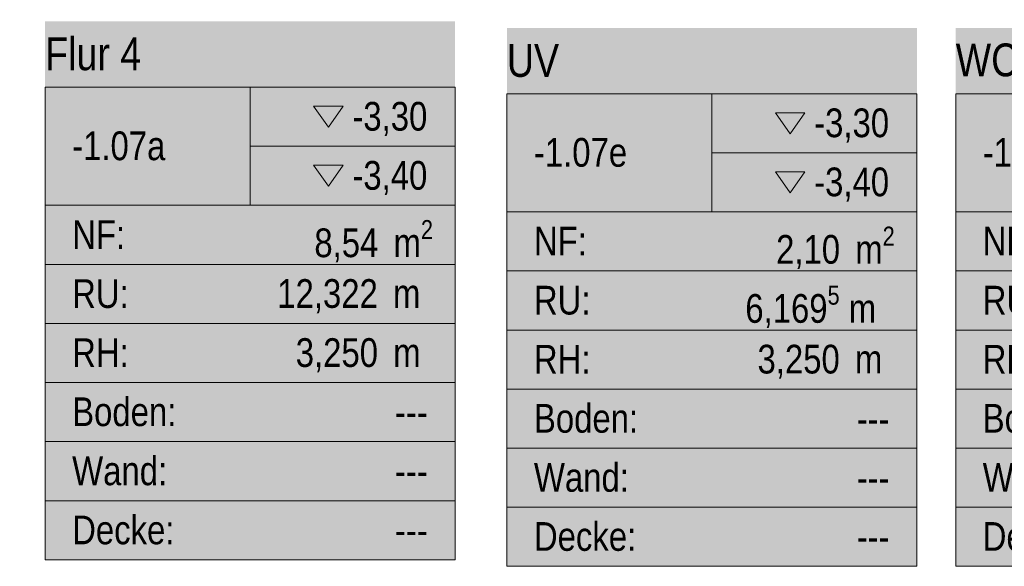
# Model space of a CAD drawing. Header units: metres. Extents: x -80 to 1923, y -189 to 69.
# Tile 27 of 149: x 54.35 to 60.35, y 52.09 to 55.43. Entities that reach past the tile are written whole.
import ezdxf
from ezdxf.enums import TextEntityAlignment as Align

# ---------------------------------------------------------------- set-up
doc = ezdxf.new("R2010")
doc.units = ezdxf.units.M
doc.header["$MEASUREMENT"] = 0
doc.layers.add('80 Raum', color=7, linetype='Continuous')
doc.layers.add('Neubau_80 Raum', color=7, linetype='Continuous')
doc.styles.add('ERSTELLTER_STIL_1', font='ARIALN.TTF')
doc.styles.add('ERSTELLTER_STIL_2', font='ARIALN.TTF')

# ---------------------------------------------------------------- blocks, each defined once
blk = doc.blocks.new('WC Unisex 1_-1.07c_12_2', base_point=(27.0292, 33.1366))
at = {"layer": 'Neubau_80 Raum', "linetype": 'Continuous', "lineweight": 0, "true_color": 0x272a1c}
blk.add_hatch(color=250, dxfattribs=at).paths.add_polyline_path([(60.0557, 52.0918), (62.5557, 52.0918), (62.5557, 55.3756), (60.0557, 55.3756)])
at = {"layer": 'Neubau_80 Raum', "linetype": 'Continuous', "lineweight": 0, "true_color": 0x000000}
blk.add_hatch(color=18, dxfattribs=at).paths.add_polyline_path([(61.6927, 54.4974), (61.7828, 54.37), (61.8728, 54.4974)])
at = {"layer": 'Neubau_80 Raum', "color": 7, "linetype": 'Continuous', "lineweight": 13}
for p, q in [((62.5557, 54.9741), (60.0557, 54.9741)), ((60.0557, 54.9741), (60.0557, 52.0918)), ((60.0557, 54.9741), (62.5557, 54.9741)), ((60.0557, 54.2536), (60.0557, 54.9741)), ((61.3057, 54.9741), (61.3057, 54.2536)), ((62.5557, 52.0918), (62.5557, 54.9741)), ((62.5557, 54.9741), (62.5557, 54.2536)), ((61.3057, 54.6139), (62.5557, 54.6139)), ((62.5557, 54.2536), (60.0557, 54.2536)), ((60.0557, 54.2536), (62.5557, 54.2536)), ((60.0557, 53.8933), (60.0557, 54.2536)), ((62.5557, 54.2536), (62.5557, 53.8933)), ((62.5557, 53.8933), (60.0557, 53.8933)), ((60.0557, 53.8933), (62.5557, 53.8933)), ((60.0557, 53.533), (60.0557, 53.8933)), ((62.5557, 53.8933), (62.5557, 53.533)), ((62.5557, 53.533), (60.0557, 53.533)), ((60.0557, 53.533), (62.5557, 53.533)), ((60.0557, 53.1727), (60.0557, 53.533)), ((62.5557, 53.533), (62.5557, 53.1727)), ((62.5557, 53.1727), (60.0557, 53.1727)), ((60.0557, 53.1727), (62.5557, 53.1727)), ((60.0557, 52.8124), (60.0557, 53.1727)), ((62.5557, 53.1727), (62.5557, 52.8124)), ((62.5557, 52.8124), (60.0557, 52.8124)), ((60.0557, 52.8124), (62.5557, 52.8124)), ((60.0557, 52.4521), (60.0557, 52.8124)), ((62.5557, 52.8124), (62.5557, 52.4521)), ((62.5557, 52.4521), (60.0557, 52.4521)), ((60.0557, 52.4521), (62.5557, 52.4521)), ((60.0557, 52.0918), (60.0557, 52.4521)), ((62.5557, 52.4521), (62.5557, 52.0918)), ((60.0557, 52.0918), (62.5557, 52.0918)), ((62.5557, 52.0918), (60.0557, 52.0918))]:
    blk.add_line(p, q, dxfattribs=at)
at = {"layer": 'Neubau_80 Raum', "color": 7, "linetype": 'Continuous', "lineweight": 13, "flags": 128}
for points in [[(61.6927, 54.8577), (61.7828, 54.7303), (61.8728, 54.8577)], [(61.6927, 54.4974), (61.7828, 54.37), (61.8728, 54.4974)]]:
    blk.add_lwpolyline(points, close=True, dxfattribs=at)
at = {"layer": 'Neubau_80 Raum', "color": 7, "lineweight": 13, "char_height": 0.175, "attachment_point": 1, "style": 'ERSTELLTER_STIL_2'}
for s, insert in [('\\A1;{\\pql;\\pt0,0.05;\\fArial Narrow|b0|i0|c0|p0;\\W1.000000;-3,30\\fArial Narrow|b0|i0|c0|p0;\\W1.000000;\\A1{\\H.66x;\\S^  ;}\\fArial Narrow|b0|i0|c0|p0;\\W1.000000;\\fArial Narrow|b0|i0|c0|p0;\\W1.000000;\\A1{\\H.66x;\\S^  ;}}', (61.9292, 54.8841)), ('\\A1;{\\pql;\\pt0,0.05;\\fArial Narrow|b0|i0|c0|p0;\\W1.000000;-3,40\\fArial Narrow|b0|i0|c0|p0;\\W1.000000;\\A1{\\H.66x;\\S^  ;}\\fArial Narrow|b0|i0|c0|p0;\\W1.000000;\\fArial Narrow|b0|i0|c0|p0;\\W1.000000;\\A1{\\H.66x;\\S^  ;}}', (61.9292, 54.5238)), ('\\A1;{\\pql;\\pt0,0.05;\\fArial Narrow|b0|i0|c0|p0;\\W1.000000;2,34\\fArial Narrow|b0|i0|c0|p0;\\W1.000000;\\A1{\\H.66x;\\S^  ;}\\fArial Narrow|b0|i0|c0|p0;\\W1.000000; m\\fArial Narrow|b0|i0|c0|p0;\\W1.000000;\\A1{\\H.66x;\\S2^  ;}}', (61.6971, 54.1635)), ('\\A1;{\\pql;\\pt0,0.05;\\fArial Narrow|b0|i0|c0|p0;\\W1.000000;6,403\\fArial Narrow|b0|i0|c0|p0;\\W1.000000;\\A1{\\H.66x;\\S5^  ;}\\fArial Narrow|b0|i0|c0|p0;\\W1.000000; m\\fArial Narrow|b0|i0|c0|p0;\\W1.000000;\\A1{\\H.66x;\\S^  ;}}', (61.5094, 53.8032)), ('\\A1;{\\pql;\\pt0,0.05;\\fArial Narrow|b0|i0|c0|p0;\\W1.000000;3,250\\fArial Narrow|b0|i0|c0|p0;\\W1.000000;\\A1{\\H.66x;\\S^  ;}\\fArial Narrow|b0|i0|c0|p0;\\W1.000000; m\\fArial Narrow|b0|i0|c0|p0;\\W1.000000;\\A1{\\H.66x;\\S^  ;}}', (61.5837, 53.4429))]:
    blk.add_mtext(s, dxfattribs=dict(at, insert=insert))
at = {"layer": 'Neubau_80 Raum', "color": 7, "lineweight": 13}
for tag, height, style, p in [('DUMMY_850', 0.2, 'ERSTELLTER_STIL_1', (62.391, 55.3396)), ('ROOM_NAME', 0.2, 'ERSTELLTER_STIL_1', (60.0557, 55.2804)), ('ROOM_NUMBER', 0.175, 'ERSTELLTER_STIL_2', (60.2204, 54.7039)), ('measuredNetAreaCode', 0.175, 'ERSTELLTER_STIL_2', (60.2204, 54.1628)), ('perimeterCode', 0.175, 'ERSTELLTER_STIL_2', (60.2204, 53.8025)), ('ceilingHeightCode', 0.175, 'ERSTELLTER_STIL_2', (60.2204, 53.4422)), ('measuredAreaCode', 0.175, 'ERSTELLTER_STIL_2', (60.2204, 53.0819)), ('DUMMY_851_0', 0.175, 'ERSTELLTER_STIL_2', (62.1887, 53.08)), ('DUMMY_852', 0.175, 'ERSTELLTER_STIL_2', (60.2204, 52.7216)), ('DUMMY_851_1', 0.175, 'ERSTELLTER_STIL_2', (62.1887, 52.7197)), ('DUMMY_853', 0.175, 'ERSTELLTER_STIL_2', (60.2204, 52.3613)), ('DUMMY_851_2', 0.175, 'ERSTELLTER_STIL_2', (62.1887, 52.3594))]:
    blk.add_attdef(tag, text='', height=height, dxfattribs=dict(at, style=style)).set_placement(p, align=Align.TOP_LEFT)
blk = doc.blocks.new('Flur 4_-1.07a_15_2', base_point=(28.1091, 31.0674))
at = {"layer": 'Neubau_80 Raum', "linetype": 'Continuous', "lineweight": 0, "true_color": 0x272a1c}
blk.add_hatch(color=250, dxfattribs=at).paths.add_polyline_path([(54.5037, 52.1318), (57.0037, 52.1318), (57.0037, 55.4156), (54.5037, 55.4156)])
at = {"layer": 'Neubau_80 Raum', "linetype": 'Continuous', "lineweight": 0, "true_color": 0x000000}
blk.add_hatch(color=18, dxfattribs=at).paths.add_polyline_path([(56.1407, 54.5374), (56.2308, 54.41), (56.3209, 54.5374)])
at = {"layer": 'Neubau_80 Raum', "color": 7, "linetype": 'Continuous', "lineweight": 13}
for p, q in [((57.0037, 55.0142), (54.5037, 55.0142)), ((54.5037, 55.0142), (54.5037, 52.1318)), ((54.5037, 55.0142), (57.0037, 55.0142)), ((54.5037, 54.2936), (54.5037, 55.0142)), ((55.7537, 55.0142), (55.7537, 54.2936)), ((57.0037, 52.1318), (57.0037, 55.0142)), ((57.0037, 55.0142), (57.0037, 54.2936)), ((55.7537, 54.6539), (57.0037, 54.6539)), ((57.0037, 54.2936), (54.5037, 54.2936)), ((54.5037, 54.2936), (57.0037, 54.2936)), ((54.5037, 53.9333), (54.5037, 54.2936)), ((57.0037, 54.2936), (57.0037, 53.9333)), ((57.0037, 53.9333), (54.5037, 53.9333)), ((54.5037, 53.9333), (57.0037, 53.9333)), ((54.5037, 53.573), (54.5037, 53.9333)), ((57.0037, 53.9333), (57.0037, 53.573)), ((57.0037, 53.573), (54.5037, 53.573)), ((54.5037, 53.573), (57.0037, 53.573)), ((54.5037, 53.2127), (54.5037, 53.573)), ((57.0037, 53.573), (57.0037, 53.2127)), ((57.0037, 53.2127), (54.5037, 53.2127)), ((54.5037, 53.2127), (57.0037, 53.2127)), ((54.5037, 52.8524), (54.5037, 53.2127)), ((57.0037, 53.2127), (57.0037, 52.8524)), ((57.0037, 52.8524), (54.5037, 52.8524)), ((54.5037, 52.8524), (57.0037, 52.8524)), ((54.5037, 52.4921), (54.5037, 52.8524)), ((57.0037, 52.8524), (57.0037, 52.4921)), ((57.0037, 52.4921), (54.5037, 52.4921)), ((54.5037, 52.4921), (57.0037, 52.4921)), ((54.5037, 52.1318), (54.5037, 52.4921)), ((57.0037, 52.4921), (57.0037, 52.1318)), ((54.5037, 52.1318), (57.0037, 52.1318)), ((57.0037, 52.1318), (54.5037, 52.1318))]:
    blk.add_line(p, q, dxfattribs=at)
at = {"layer": 'Neubau_80 Raum', "color": 7, "linetype": 'Continuous', "lineweight": 13, "flags": 128}
for points in [[(56.1407, 54.8977), (56.2308, 54.7703), (56.3209, 54.8977)], [(56.1407, 54.5374), (56.2308, 54.41), (56.3209, 54.5374)]]:
    blk.add_lwpolyline(points, close=True, dxfattribs=at)
at = {"layer": 'Neubau_80 Raum', "color": 7, "lineweight": 13, "char_height": 0.175, "attachment_point": 1, "style": 'ERSTELLTER_STIL_2'}
for s, insert in [('\\A1;{\\pql;\\pt0,0.05;\\fArial Narrow|b0|i0|c0|p0;\\W1.000000;-3,30\\fArial Narrow|b0|i0|c0|p0;\\W1.000000;\\A1{\\H.66x;\\S^  ;}\\fArial Narrow|b0|i0|c0|p0;\\W1.000000;\\fArial Narrow|b0|i0|c0|p0;\\W1.000000;\\A1{\\H.66x;\\S^  ;}}', (56.3772, 54.9241)), ('\\A1;{\\pql;\\pt0,0.05;\\fArial Narrow|b0|i0|c0|p0;\\W1.000000;-3,40\\fArial Narrow|b0|i0|c0|p0;\\W1.000000;\\A1{\\H.66x;\\S^  ;}\\fArial Narrow|b0|i0|c0|p0;\\W1.000000;\\fArial Narrow|b0|i0|c0|p0;\\W1.000000;\\A1{\\H.66x;\\S^  ;}}', (56.3772, 54.5638)), ('\\A1;{\\pql;\\pt0,0.05;\\fArial Narrow|b0|i0|c0|p0;\\W1.000000;8,54\\fArial Narrow|b0|i0|c0|p0;\\W1.000000;\\A1{\\H.66x;\\S^  ;}\\fArial Narrow|b0|i0|c0|p0;\\W1.000000; m\\fArial Narrow|b0|i0|c0|p0;\\W1.000000;\\A1{\\H.66x;\\S2^  ;}}', (56.1452, 54.2035)), ('\\A1;{\\pql;\\pt0,0.05;\\fArial Narrow|b0|i0|c0|p0;\\W1.000000;12,322\\fArial Narrow|b0|i0|c0|p0;\\W1.000000;\\A1{\\H.66x;\\S^  ;}\\fArial Narrow|b0|i0|c0|p0;\\W1.000000; m\\fArial Narrow|b0|i0|c0|p0;\\W1.000000;\\A1{\\H.66x;\\S^  ;}}', (55.9191, 53.8432)), ('\\A1;{\\pql;\\pt0,0.05;\\fArial Narrow|b0|i0|c0|p0;\\W1.000000;3,250\\fArial Narrow|b0|i0|c0|p0;\\W1.000000;\\A1{\\H.66x;\\S^  ;}\\fArial Narrow|b0|i0|c0|p0;\\W1.000000; m\\fArial Narrow|b0|i0|c0|p0;\\W1.000000;\\A1{\\H.66x;\\S^  ;}}', (56.0317, 53.4829))]:
    blk.add_mtext(s, dxfattribs=dict(at, insert=insert))
at = {"layer": 'Neubau_80 Raum', "color": 7, "lineweight": 13}
for tag, height, style, p in [('DUMMY_850', 0.2, 'ERSTELLTER_STIL_1', (56.839, 55.3796)), ('ROOM_NAME', 0.2, 'ERSTELLTER_STIL_1', (54.5037, 55.3177)), ('ROOM_NUMBER', 0.175, 'ERSTELLTER_STIL_2', (54.6684, 54.7439)), ('measuredNetAreaCode', 0.175, 'ERSTELLTER_STIL_2', (54.6684, 54.2028)), ('perimeterCode', 0.175, 'ERSTELLTER_STIL_2', (54.6684, 53.8425)), ('ceilingHeightCode', 0.175, 'ERSTELLTER_STIL_2', (54.6684, 53.4822)), ('measuredAreaCode', 0.175, 'ERSTELLTER_STIL_2', (54.6684, 53.1219)), ('DUMMY_851_0', 0.175, 'ERSTELLTER_STIL_2', (56.6367, 53.12)), ('DUMMY_852', 0.175, 'ERSTELLTER_STIL_2', (54.6684, 52.7616)), ('DUMMY_851_1', 0.175, 'ERSTELLTER_STIL_2', (56.6367, 52.7598)), ('DUMMY_853', 0.175, 'ERSTELLTER_STIL_2', (54.6684, 52.4013)), ('DUMMY_851_2', 0.175, 'ERSTELLTER_STIL_2', (56.6367, 52.3995))]:
    blk.add_attdef(tag, text='', height=height, dxfattribs=dict(at, style=style)).set_placement(p, align=Align.TOP_LEFT)
blk = doc.blocks.new('UV_-1.07e_16_2', base_point=(28.4659, 34.0639))
at = {"layer": 'Neubau_80 Raum', "linetype": 'Continuous', "lineweight": 0, "true_color": 0x272a1c}
blk.add_hatch(color=250, dxfattribs=at).paths.add_polyline_path([(57.3191, 52.0918), (59.8191, 52.0918), (59.8191, 55.3756), (57.3191, 55.3756)])
at = {"layer": 'Neubau_80 Raum', "linetype": 'Continuous', "lineweight": 0, "true_color": 0x000000}
blk.add_hatch(color=18, dxfattribs=at).paths.add_polyline_path([(58.9562, 54.4974), (59.0462, 54.37), (59.1363, 54.4974)])
at = {"layer": 'Neubau_80 Raum', "color": 7, "linetype": 'Continuous', "lineweight": 13}
for p, q in [((59.8191, 54.9741), (57.3191, 54.9741)), ((57.3191, 54.9741), (57.3191, 52.0918)), ((57.3191, 54.9741), (59.8191, 54.9741)), ((57.3191, 54.2536), (57.3191, 54.9741)), ((58.5691, 54.9741), (58.5691, 54.2536)), ((59.8191, 52.0918), (59.8191, 54.9741)), ((59.8191, 54.9741), (59.8191, 54.2536)), ((58.5691, 54.6139), (59.8191, 54.6139)), ((59.8191, 54.2536), (57.3191, 54.2536)), ((57.3191, 54.2536), (59.8191, 54.2536)), ((57.3191, 53.8933), (57.3191, 54.2536)), ((59.8191, 54.2536), (59.8191, 53.8933)), ((59.8191, 53.8933), (57.3191, 53.8933)), ((57.3191, 53.8933), (59.8191, 53.8933)), ((57.3191, 53.533), (57.3191, 53.8933)), ((59.8191, 53.8933), (59.8191, 53.533)), ((59.8191, 53.533), (57.3191, 53.533)), ((57.3191, 53.533), (59.8191, 53.533)), ((57.3191, 53.1727), (57.3191, 53.533)), ((59.8191, 53.533), (59.8191, 53.1727)), ((59.8191, 53.1727), (57.3191, 53.1727)), ((57.3191, 53.1727), (59.8191, 53.1727)), ((57.3191, 52.8124), (57.3191, 53.1727)), ((59.8191, 53.1727), (59.8191, 52.8124)), ((59.8191, 52.8124), (57.3191, 52.8124)), ((57.3191, 52.8124), (59.8191, 52.8124)), ((57.3191, 52.4521), (57.3191, 52.8124)), ((59.8191, 52.8124), (59.8191, 52.4521)), ((59.8191, 52.4521), (57.3191, 52.4521)), ((57.3191, 52.4521), (59.8191, 52.4521)), ((57.3191, 52.0918), (57.3191, 52.4521)), ((59.8191, 52.4521), (59.8191, 52.0918)), ((57.3191, 52.0918), (59.8191, 52.0918)), ((59.8191, 52.0918), (57.3191, 52.0918))]:
    blk.add_line(p, q, dxfattribs=at)
at = {"layer": 'Neubau_80 Raum', "color": 7, "linetype": 'Continuous', "lineweight": 13, "flags": 128}
for points in [[(58.9562, 54.8577), (59.0462, 54.7303), (59.1363, 54.8577)], [(58.9562, 54.4974), (59.0462, 54.37), (59.1363, 54.4974)]]:
    blk.add_lwpolyline(points, close=True, dxfattribs=at)
at = {"layer": 'Neubau_80 Raum', "color": 7, "lineweight": 13, "char_height": 0.175, "attachment_point": 1, "style": 'ERSTELLTER_STIL_2'}
for s, insert in [('\\A1;{\\pql;\\pt0,0.05;\\fArial Narrow|b0|i0|c0|p0;\\W1.000000;-3,30\\fArial Narrow|b0|i0|c0|p0;\\W1.000000;\\A1{\\H.66x;\\S^  ;}\\fArial Narrow|b0|i0|c0|p0;\\W1.000000;\\fArial Narrow|b0|i0|c0|p0;\\W1.000000;\\A1{\\H.66x;\\S^  ;}}', (59.1927, 54.8841)), ('\\A1;{\\pql;\\pt0,0.05;\\fArial Narrow|b0|i0|c0|p0;\\W1.000000;-3,40\\fArial Narrow|b0|i0|c0|p0;\\W1.000000;\\A1{\\H.66x;\\S^  ;}\\fArial Narrow|b0|i0|c0|p0;\\W1.000000;\\fArial Narrow|b0|i0|c0|p0;\\W1.000000;\\A1{\\H.66x;\\S^  ;}}', (59.1927, 54.5238)), ('\\A1;{\\pql;\\pt0,0.05;\\fArial Narrow|b0|i0|c0|p0;\\W1.000000;2,10\\fArial Narrow|b0|i0|c0|p0;\\W1.000000;\\A1{\\H.66x;\\S^  ;}\\fArial Narrow|b0|i0|c0|p0;\\W1.000000; m\\fArial Narrow|b0|i0|c0|p0;\\W1.000000;\\A1{\\H.66x;\\S2^  ;}}', (58.9606, 54.1635)), ('\\A1;{\\pql;\\pt0,0.05;\\fArial Narrow|b0|i0|c0|p0;\\W1.000000;6,169\\fArial Narrow|b0|i0|c0|p0;\\W1.000000;\\A1{\\H.66x;\\S5^  ;}\\fArial Narrow|b0|i0|c0|p0;\\W1.000000; m\\fArial Narrow|b0|i0|c0|p0;\\W1.000000;\\A1{\\H.66x;\\S^  ;}}', (58.7728, 53.8032)), ('\\A1;{\\pql;\\pt0,0.05;\\fArial Narrow|b0|i0|c0|p0;\\W1.000000;3,250\\fArial Narrow|b0|i0|c0|p0;\\W1.000000;\\A1{\\H.66x;\\S^  ;}\\fArial Narrow|b0|i0|c0|p0;\\W1.000000; m\\fArial Narrow|b0|i0|c0|p0;\\W1.000000;\\A1{\\H.66x;\\S^  ;}}', (58.8472, 53.4429))]:
    blk.add_mtext(s, dxfattribs=dict(at, insert=insert))
at = {"layer": 'Neubau_80 Raum', "color": 7, "lineweight": 13}
for tag, height, style, p in [('DUMMY_850', 0.2, 'ERSTELLTER_STIL_1', (59.6544, 55.3396)), ('ROOM_NAME', 0.2, 'ERSTELLTER_STIL_1', (57.3191, 55.277)), ('ROOM_NUMBER', 0.175, 'ERSTELLTER_STIL_2', (57.4839, 54.7039)), ('measuredNetAreaCode', 0.175, 'ERSTELLTER_STIL_2', (57.4839, 54.1628)), ('perimeterCode', 0.175, 'ERSTELLTER_STIL_2', (57.4839, 53.8025)), ('ceilingHeightCode', 0.175, 'ERSTELLTER_STIL_2', (57.4839, 53.4422)), ('measuredAreaCode', 0.175, 'ERSTELLTER_STIL_2', (57.4839, 53.0819)), ('DUMMY_851_0', 0.175, 'ERSTELLTER_STIL_2', (59.4521, 53.08)), ('DUMMY_852', 0.175, 'ERSTELLTER_STIL_2', (57.4839, 52.7216)), ('DUMMY_851_1', 0.175, 'ERSTELLTER_STIL_2', (59.4521, 52.7197)), ('DUMMY_853', 0.175, 'ERSTELLTER_STIL_2', (57.4839, 52.3613)), ('DUMMY_851_2', 0.175, 'ERSTELLTER_STIL_2', (59.4521, 52.3594))]:
    blk.add_attdef(tag, text='', height=height, dxfattribs=dict(at, style=style)).set_placement(p, align=Align.TOP_LEFT)
blk = doc.blocks.new('Technik _ Lager_-1.08_17_2', base_point=(27.4356, 39.2435))
at = {"layer": '80 Raum', "linetype": 'Continuous', "lineweight": 0, "true_color": 0x2a303f}
blk.add_hatch(color=169, dxfattribs=at).paths.add_polyline_path([(51.6667, 52.1419), (54.1667, 52.1419), (54.1667, 55.4257), (51.6667, 55.4257)])
at = {"layer": '80 Raum', "linetype": 'Continuous', "lineweight": 0, "true_color": 0x000000}
blk.add_hatch(color=18, dxfattribs=at).paths.add_polyline_path([(53.3037, 54.5475), (53.3938, 54.4201), (53.4839, 54.5475)])
at = {"layer": '80 Raum', "color": 7, "linetype": 'Continuous', "lineweight": 13}
for p, q in [((54.1667, 55.0242), (51.6667, 55.0242)), ((51.6667, 55.0242), (51.6667, 52.1419)), ((51.6667, 55.0242), (54.1667, 55.0242)), ((51.6667, 54.3036), (51.6667, 55.0242)), ((52.9167, 55.0242), (52.9167, 54.3036)), ((54.1667, 52.1419), (54.1667, 55.0242)), ((54.1667, 55.0242), (54.1667, 54.3036)), ((52.9167, 54.6639), (54.1667, 54.6639)), ((54.1667, 54.3036), (51.6667, 54.3036)), ((51.6667, 54.3036), (54.1667, 54.3036)), ((51.6667, 53.9433), (51.6667, 54.3036)), ((54.1667, 54.3036), (54.1667, 53.9433)), ((54.1667, 53.9433), (51.6667, 53.9433)), ((51.6667, 53.9433), (54.1667, 53.9433)), ((51.6667, 53.583), (51.6667, 53.9433)), ((54.1667, 53.9433), (54.1667, 53.583)), ((54.1667, 53.583), (51.6667, 53.583)), ((51.6667, 53.583), (54.1667, 53.583)), ((51.6667, 53.2227), (51.6667, 53.583)), ((54.1667, 53.583), (54.1667, 53.2227)), ((54.1667, 53.2227), (51.6667, 53.2227)), ((51.6667, 53.2227), (54.1667, 53.2227)), ((51.6667, 52.8624), (51.6667, 53.2227)), ((54.1667, 53.2227), (54.1667, 52.8624)), ((54.1667, 52.8624), (51.6667, 52.8624)), ((51.6667, 52.8624), (54.1667, 52.8624)), ((51.6667, 52.5022), (51.6667, 52.8624)), ((54.1667, 52.8624), (54.1667, 52.5022)), ((54.1667, 52.5022), (51.6667, 52.5022)), ((51.6667, 52.5022), (54.1667, 52.5022)), ((51.6667, 52.1419), (51.6667, 52.5022)), ((54.1667, 52.5022), (54.1667, 52.1419)), ((51.6667, 52.1419), (54.1667, 52.1419)), ((54.1667, 52.1419), (51.6667, 52.1419))]:
    blk.add_line(p, q, dxfattribs=at)
at = {"layer": '80 Raum', "color": 7, "linetype": 'Continuous', "lineweight": 13, "flags": 128}
for points in [[(53.3037, 54.9078), (53.3938, 54.7804), (53.4839, 54.9078)], [(53.3037, 54.5475), (53.3938, 54.4201), (53.4839, 54.5475)]]:
    blk.add_lwpolyline(points, close=True, dxfattribs=at)
at = {"layer": '80 Raum', "color": 7, "lineweight": 13, "char_height": 0.175, "attachment_point": 1, "style": 'ERSTELLTER_STIL_2'}
for s, insert in [('\\A1;{\\pql;\\pt0,0.05;\\fArial Narrow|b0|i0|c0|p0;\\W1.000000;-3,30\\fArial Narrow|b0|i0|c0|p0;\\W1.000000;\\A1{\\H.66x;\\S^  ;}\\fArial Narrow|b0|i0|c0|p0;\\W1.000000;\\fArial Narrow|b0|i0|c0|p0;\\W1.000000;\\A1{\\H.66x;\\S^  ;}}', (53.5402, 54.9341)), ('\\A1;{\\pql;\\pt0,0.05;\\fArial Narrow|b0|i0|c0|p0;\\W1.000000;-3,40\\fArial Narrow|b0|i0|c0|p0;\\W1.000000;\\A1{\\H.66x;\\S^  ;}\\fArial Narrow|b0|i0|c0|p0;\\W1.000000;\\fArial Narrow|b0|i0|c0|p0;\\W1.000000;\\A1{\\H.66x;\\S^  ;}}', (53.5402, 54.5738)), ('\\A1;{\\pql;\\pt0,0.05;\\fArial Narrow|b0|i0|c0|p0;\\W1.000000;21,38\\fArial Narrow|b0|i0|c0|p0;\\W1.000000;\\A1{\\H.66x;\\S^  ;}\\fArial Narrow|b0|i0|c0|p0;\\W1.000000; m\\fArial Narrow|b0|i0|c0|p0;\\W1.000000;\\A1{\\H.66x;\\S2^  ;}}', (53.1955, 54.2136)), ('\\A1;{\\pql;\\pt0,0.05;\\fArial Narrow|b0|i0|c0|p0;\\W1.000000;21,392\\fArial Narrow|b0|i0|c0|p0;\\W1.000000;\\A1{\\H.66x;\\S^  ;}\\fArial Narrow|b0|i0|c0|p0;\\W1.000000; m\\fArial Narrow|b0|i0|c0|p0;\\W1.000000;\\A1{\\H.66x;\\S^  ;}}', (53.0821, 53.8533)), ('\\A1;{\\pql;\\pt0,0.05;\\fArial Narrow|b0|i0|c0|p0;\\W1.000000;3,250\\fArial Narrow|b0|i0|c0|p0;\\W1.000000;\\A1{\\H.66x;\\S^  ;}\\fArial Narrow|b0|i0|c0|p0;\\W1.000000; m\\fArial Narrow|b0|i0|c0|p0;\\W1.000000;\\A1{\\H.66x;\\S^  ;}}', (53.1947, 53.493))]:
    blk.add_mtext(s, dxfattribs=dict(at, insert=insert))
at = {"layer": '80 Raum', "color": 7, "lineweight": 13}
for tag, height, style, p in [('DUMMY_850', 0.2, 'ERSTELLTER_STIL_1', (54.002, 55.3897)), ('ROOM_NAME', 0.2, 'ERSTELLTER_STIL_1', (51.6667, 55.3305)), ('ROOM_NUMBER', 0.175, 'ERSTELLTER_STIL_2', (51.8314, 54.754)), ('measuredNetAreaCode', 0.175, 'ERSTELLTER_STIL_2', (51.8314, 54.2128)), ('perimeterCode', 0.175, 'ERSTELLTER_STIL_2', (51.8314, 53.8525)), ('ceilingHeightCode', 0.175, 'ERSTELLTER_STIL_2', (51.8314, 53.4922)), ('measuredAreaCode', 0.175, 'ERSTELLTER_STIL_2', (51.8314, 53.1319)), ('DUMMY_851_0', 0.175, 'ERSTELLTER_STIL_2', (53.7997, 53.1301)), ('DUMMY_852', 0.175, 'ERSTELLTER_STIL_2', (51.8314, 52.7717)), ('DUMMY_851_1', 0.175, 'ERSTELLTER_STIL_2', (53.7997, 52.7698)), ('DUMMY_853', 0.175, 'ERSTELLTER_STIL_2', (51.8314, 52.4114)), ('DUMMY_851_2', 0.175, 'ERSTELLTER_STIL_2', (53.7997, 52.4095))]:
    blk.add_attdef(tag, text='', height=height, dxfattribs=dict(at, style=style)).set_placement(p, align=Align.TOP_LEFT)

msp = doc.modelspace()

# ---------------------------------------------------------------- block references
at = {"layer": '80 Raum', "color": 7, "linetype": 'Continuous', "lineweight": 13}
ref = msp.add_blockref('Technik _ Lager_-1.08_17_2', (27.4356, 39.2435), dxfattribs=at)
ref.add_attrib('ROOM_NAME', 'Technik / Lager', dxfattribs={"color": 7, "lineweight": 13, "height": 0.2, "style": 'ERSTELLTER_STIL_1'}).set_placement((51.6667, 55.3305), align=Align.TOP_LEFT)
ref.add_attrib('ROOM_NUMBER', '-1.08', dxfattribs={"color": 7, "lineweight": 13, "height": 0.175, "style": 'ERSTELLTER_STIL_2'}).set_placement((51.8314, 54.754), align=Align.TOP_LEFT)
ref.add_attrib('measuredAreaCode', 'Boden: ', dxfattribs={"color": 7, "lineweight": 13, "height": 0.175, "style": 'ERSTELLTER_STIL_2'}).set_placement((51.8314, 53.1319), align=Align.TOP_LEFT)
ref.add_attrib('measuredNetAreaCode', 'NF: ', dxfattribs={"color": 7, "lineweight": 13, "height": 0.175, "style": 'ERSTELLTER_STIL_2'}).set_placement((51.8314, 54.2128), align=Align.TOP_LEFT)
ref.add_attrib('perimeterCode', 'RU: ', dxfattribs={"color": 7, "lineweight": 13, "height": 0.175, "style": 'ERSTELLTER_STIL_2'}).set_placement((51.8314, 53.8525), align=Align.TOP_LEFT)
ref.add_attrib('ceilingHeightCode', 'RH: ', dxfattribs={"color": 7, "lineweight": 13, "height": 0.175, "style": 'ERSTELLTER_STIL_2'}).set_placement((51.8314, 53.4922), align=Align.TOP_LEFT)
ref.add_attrib('DUMMY_851', '---', dxfattribs={"color": 7, "lineweight": 13, "height": 0.175, "style": 'ERSTELLTER_STIL_2'}).set_placement((53.7997, 53.1301), align=Align.TOP_LEFT)
ref.add_attrib('DUMMY_851_1', '---', dxfattribs={"color": 7, "lineweight": 13, "height": 0.175, "style": 'ERSTELLTER_STIL_2'}).set_placement((53.7997, 52.7698), align=Align.TOP_LEFT)
ref.add_attrib('DUMMY_851_2', '---', dxfattribs={"color": 7, "lineweight": 13, "height": 0.175, "style": 'ERSTELLTER_STIL_2'}).set_placement((53.7997, 52.4095), align=Align.TOP_LEFT)
ref.add_attrib('DUMMY_852', 'Wand: ', dxfattribs={"color": 7, "lineweight": 13, "height": 0.175, "style": 'ERSTELLTER_STIL_2'}).set_placement((51.8314, 52.7717), align=Align.TOP_LEFT)
ref.add_attrib('DUMMY_853', 'Decke: ', dxfattribs={"color": 7, "lineweight": 13, "height": 0.175, "style": 'ERSTELLTER_STIL_2'}).set_placement((51.8314, 52.4114), align=Align.TOP_LEFT)
at = {"layer": 'Neubau_80 Raum', "color": 7, "linetype": 'Continuous', "lineweight": 13}
ref = msp.add_blockref('Flur 4_-1.07a_15_2', (28.1091, 31.0674), dxfattribs=at)
ref.add_attrib('ROOM_NAME', 'Flur 4', dxfattribs={"color": 7, "lineweight": 13, "height": 0.2, "style": 'ERSTELLTER_STIL_1'}).set_placement((54.5037, 55.3177), align=Align.TOP_LEFT)
ref.add_attrib('ROOM_NUMBER', '-1.07a', dxfattribs={"color": 7, "lineweight": 13, "height": 0.175, "style": 'ERSTELLTER_STIL_2'}).set_placement((54.6684, 54.7439), align=Align.TOP_LEFT)
ref.add_attrib('measuredAreaCode', 'Boden: ', dxfattribs={"color": 7, "lineweight": 13, "height": 0.175, "style": 'ERSTELLTER_STIL_2'}).set_placement((54.6684, 53.1219), align=Align.TOP_LEFT)
ref.add_attrib('measuredNetAreaCode', 'NF: ', dxfattribs={"color": 7, "lineweight": 13, "height": 0.175, "style": 'ERSTELLTER_STIL_2'}).set_placement((54.6684, 54.2028), align=Align.TOP_LEFT)
ref.add_attrib('perimeterCode', 'RU: ', dxfattribs={"color": 7, "lineweight": 13, "height": 0.175, "style": 'ERSTELLTER_STIL_2'}).set_placement((54.6684, 53.8425), align=Align.TOP_LEFT)
ref.add_attrib('ceilingHeightCode', 'RH: ', dxfattribs={"color": 7, "lineweight": 13, "height": 0.175, "style": 'ERSTELLTER_STIL_2'}).set_placement((54.6684, 53.4822), align=Align.TOP_LEFT)
ref.add_attrib('DUMMY_851', '---', dxfattribs={"color": 7, "lineweight": 13, "height": 0.175, "style": 'ERSTELLTER_STIL_2'}).set_placement((56.6367, 53.12), align=Align.TOP_LEFT)
ref.add_attrib('DUMMY_851_1', '---', dxfattribs={"color": 7, "lineweight": 13, "height": 0.175, "style": 'ERSTELLTER_STIL_2'}).set_placement((56.6367, 52.7598), align=Align.TOP_LEFT)
ref.add_attrib('DUMMY_851_2', '---', dxfattribs={"color": 7, "lineweight": 13, "height": 0.175, "style": 'ERSTELLTER_STIL_2'}).set_placement((56.6367, 52.3995), align=Align.TOP_LEFT)
ref.add_attrib('DUMMY_852', 'Wand: ', dxfattribs={"color": 7, "lineweight": 13, "height": 0.175, "style": 'ERSTELLTER_STIL_2'}).set_placement((54.6684, 52.7616), align=Align.TOP_LEFT)
ref.add_attrib('DUMMY_853', 'Decke: ', dxfattribs={"color": 7, "lineweight": 13, "height": 0.175, "style": 'ERSTELLTER_STIL_2'}).set_placement((54.6684, 52.4013), align=Align.TOP_LEFT)
ref = msp.add_blockref('UV_-1.07e_16_2', (28.4659, 34.0639), dxfattribs=at)
ref.add_attrib('ROOM_NAME', 'UV', dxfattribs={"color": 7, "lineweight": 13, "height": 0.2, "style": 'ERSTELLTER_STIL_1'}).set_placement((57.3191, 55.277), align=Align.TOP_LEFT)
ref.add_attrib('ROOM_NUMBER', '-1.07e', dxfattribs={"color": 7, "lineweight": 13, "height": 0.175, "style": 'ERSTELLTER_STIL_2'}).set_placement((57.4839, 54.7039), align=Align.TOP_LEFT)
ref.add_attrib('measuredAreaCode', 'Boden: ', dxfattribs={"color": 7, "lineweight": 13, "height": 0.175, "style": 'ERSTELLTER_STIL_2'}).set_placement((57.4839, 53.0819), align=Align.TOP_LEFT)
ref.add_attrib('measuredNetAreaCode', 'NF: ', dxfattribs={"color": 7, "lineweight": 13, "height": 0.175, "style": 'ERSTELLTER_STIL_2'}).set_placement((57.4839, 54.1628), align=Align.TOP_LEFT)
ref.add_attrib('perimeterCode', 'RU: ', dxfattribs={"color": 7, "lineweight": 13, "height": 0.175, "style": 'ERSTELLTER_STIL_2'}).set_placement((57.4839, 53.8025), align=Align.TOP_LEFT)
ref.add_attrib('ceilingHeightCode', 'RH: ', dxfattribs={"color": 7, "lineweight": 13, "height": 0.175, "style": 'ERSTELLTER_STIL_2'}).set_placement((57.4839, 53.4422), align=Align.TOP_LEFT)
ref.add_attrib('DUMMY_851', '---', dxfattribs={"color": 7, "lineweight": 13, "height": 0.175, "style": 'ERSTELLTER_STIL_2'}).set_placement((59.4521, 53.08), align=Align.TOP_LEFT)
ref.add_attrib('DUMMY_851_1', '---', dxfattribs={"color": 7, "lineweight": 13, "height": 0.175, "style": 'ERSTELLTER_STIL_2'}).set_placement((59.4521, 52.7197), align=Align.TOP_LEFT)
ref.add_attrib('DUMMY_851_2', '---', dxfattribs={"color": 7, "lineweight": 13, "height": 0.175, "style": 'ERSTELLTER_STIL_2'}).set_placement((59.4521, 52.3594), align=Align.TOP_LEFT)
ref.add_attrib('DUMMY_852', 'Wand: ', dxfattribs={"color": 7, "lineweight": 13, "height": 0.175, "style": 'ERSTELLTER_STIL_2'}).set_placement((57.4839, 52.7216), align=Align.TOP_LEFT)
ref.add_attrib('DUMMY_853', 'Decke: ', dxfattribs={"color": 7, "lineweight": 13, "height": 0.175, "style": 'ERSTELLTER_STIL_2'}).set_placement((57.4839, 52.3613), align=Align.TOP_LEFT)
ref = msp.add_blockref('WC Unisex 1_-1.07c_12_2', (27.0292, 33.1366), dxfattribs=at)
ref.add_attrib('ROOM_NAME', 'WC Unisex 1', dxfattribs={"color": 7, "lineweight": 13, "height": 0.2, "style": 'ERSTELLTER_STIL_1'}).set_placement((60.0557, 55.2804), align=Align.TOP_LEFT)
ref.add_attrib('ROOM_NUMBER', '-1.07c', dxfattribs={"color": 7, "lineweight": 13, "height": 0.175, "style": 'ERSTELLTER_STIL_2'}).set_placement((60.2204, 54.7039), align=Align.TOP_LEFT)
ref.add_attrib('measuredAreaCode', 'Boden: ', dxfattribs={"color": 7, "lineweight": 13, "height": 0.175, "style": 'ERSTELLTER_STIL_2'}).set_placement((60.2204, 53.0819), align=Align.TOP_LEFT)
ref.add_attrib('measuredNetAreaCode', 'NF: ', dxfattribs={"color": 7, "lineweight": 13, "height": 0.175, "style": 'ERSTELLTER_STIL_2'}).set_placement((60.2204, 54.1628), align=Align.TOP_LEFT)
ref.add_attrib('perimeterCode', 'RU: ', dxfattribs={"color": 7, "lineweight": 13, "height": 0.175, "style": 'ERSTELLTER_STIL_2'}).set_placement((60.2204, 53.8025), align=Align.TOP_LEFT)
ref.add_attrib('ceilingHeightCode', 'RH: ', dxfattribs={"color": 7, "lineweight": 13, "height": 0.175, "style": 'ERSTELLTER_STIL_2'}).set_placement((60.2204, 53.4422), align=Align.TOP_LEFT)
ref.add_attrib('DUMMY_851', '---', dxfattribs={"color": 7, "lineweight": 13, "height": 0.175, "style": 'ERSTELLTER_STIL_2'}).set_placement((62.1887, 53.08), align=Align.TOP_LEFT)
ref.add_attrib('DUMMY_851_1', '---', dxfattribs={"color": 7, "lineweight": 13, "height": 0.175, "style": 'ERSTELLTER_STIL_2'}).set_placement((62.1887, 52.7197), align=Align.TOP_LEFT)
ref.add_attrib('DUMMY_851_2', '---', dxfattribs={"color": 7, "lineweight": 13, "height": 0.175, "style": 'ERSTELLTER_STIL_2'}).set_placement((62.1887, 52.3594), align=Align.TOP_LEFT)
ref.add_attrib('DUMMY_852', 'Wand: ', dxfattribs={"color": 7, "lineweight": 13, "height": 0.175, "style": 'ERSTELLTER_STIL_2'}).set_placement((60.2204, 52.7216), align=Align.TOP_LEFT)
ref.add_attrib('DUMMY_853', 'Decke: ', dxfattribs={"color": 7, "lineweight": 13, "height": 0.175, "style": 'ERSTELLTER_STIL_2'}).set_placement((60.2204, 52.3613), align=Align.TOP_LEFT)

doc.saveas('drawing.dxf')
